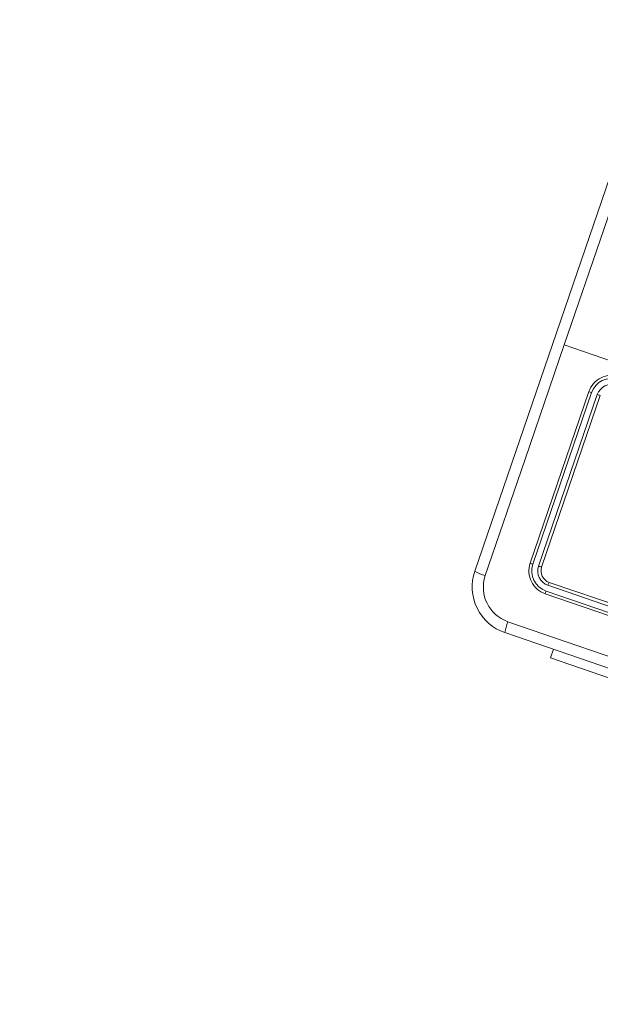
# Model space of a CAD drawing. Header units: millimetres. Extents: x 3129 to 3819, y 1527 to 1744.
# Tile 54 of 125: x 3194.7012 to 3194.7974, y 1671.1377 to 1671.3007. Entities that reach past the tile are written whole.
import ezdxf

# ---------------------------------------------------------------- set-up
doc = ezdxf.new("R2010")
doc.units = ezdxf.units.MM
doc.layers.get('0').update_dxf_attribs({"lineweight": 5})
doc.layers.add('1_urządzenie', color=7, linetype='Continuous', lineweight=9)
picture_1 = doc.add_image_def('image1.jpg', size_in_pixel=(9921, 7015))

msp = doc.modelspace()

# ---------------------------------------------------------------- linework, layer by layer
at = {"layer": '1_urządzenie', "color": 6, "linetype": 'Continuous'}
for p, q in [((3194.77660216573, 1671.209425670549), (3194.802684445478, 1671.285583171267)), ((3194.803124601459, 1671.242887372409), (3194.791420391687, 1671.24689580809)), ((3194.795504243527, 1671.239155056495), (3194.785784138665, 1671.210773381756)), ((3194.795951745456, 1671.238997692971), (3194.786224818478, 1671.210597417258)), ((3194.796898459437, 1671.238673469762), (3194.787171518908, 1671.210273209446)), ((3194.797396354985, 1671.238507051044), (3194.787676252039, 1671.210125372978)), ((3194.788727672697, 1671.207095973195), (3194.817128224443, 1671.197369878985)), ((3194.788920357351, 1671.207585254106), (3194.817302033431, 1671.197865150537)), ((3194.788272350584, 1671.205693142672), (3194.816654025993, 1671.195973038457)), ((3194.788403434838, 1671.206149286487), (3194.816803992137, 1671.196423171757)), ((3194.857736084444, 1671.173182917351), (3194.781578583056, 1671.199265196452)), ((3194.789134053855, 1671.195092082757), (3194.789620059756, 1671.196511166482)), ((3194.808055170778, 1671.188612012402), (3194.789134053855, 1671.195092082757))]:
    msp.add_line(p, q, dxfattribs=at)
at = {"layer": '1_urządzenie', "color": 6, "linetype": 'Continuous', "flags": 128}
for points in [[(3194.804494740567, 1671.285076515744), (3194.797959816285, 1671.265992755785), (3194.791419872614, 1671.246895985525)], [(3194.791419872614, 1671.246895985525), (3194.784879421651, 1671.227799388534), (3194.778342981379, 1671.208716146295)], [(3194.782085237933, 1671.201075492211), (3194.807533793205, 1671.192360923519), (3194.832997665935, 1671.183640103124), (3194.858445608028, 1671.174923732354)]]:
    msp.add_lwpolyline(points, dxfattribs=at)
at = {"layer": '1_urządzenie', "color": 6, "linetype": 'Continuous'}
for centre, radius, start, end in [((3194.799288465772, 1671.237859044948), 0.003999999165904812, 71.09476682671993, 161.094802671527), ((3194.799270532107, 1671.237851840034), 0.003511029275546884, 71.23490361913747, 160.9521243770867), ((3194.799269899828, 1671.237853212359), 0.002509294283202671, 71.26707286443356, 160.9199757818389), ((3194.800719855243, 1671.25327194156), 0.01504955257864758, 249.7227917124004, 251.52883965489), ((3194.802626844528, 1671.254983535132), 0.01728677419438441, 250.6478075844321, 252.3878659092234), ((3194.789568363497, 1671.209477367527), 0.004000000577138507, 161.0947869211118, 251.0947891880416), ((3194.786843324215, 1671.212786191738), 0.002274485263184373, 242.2456880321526, 254.2207399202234), ((3194.789549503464, 1671.209468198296), 0.003511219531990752, 161.2401215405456, 250.9494546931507), ((3194.789548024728, 1671.209467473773), 0.00250938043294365, 161.271155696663, 250.918420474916), ((3194.788289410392, 1671.213154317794), 0.003090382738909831, 248.7933943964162, 258.5560838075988), ((3194.784170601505, 1671.206833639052), 0.007999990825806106, 161.0947396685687, 251.0948364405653), ((3194.780729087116, 1671.217060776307), 0.008679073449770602, 241.6079233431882, 254.0423806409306), ((3194.784042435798, 1671.206770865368), 0.006022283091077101, 161.1547005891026, 251.0348755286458), ((3194.78956836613, 1671.209477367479), 0.002000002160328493, 161.0948405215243, 251.0947355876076), ((3194.791676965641, 1671.206217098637), 0.003077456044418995, 153.6039556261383, 163.4062256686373), ((3194.790504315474, 1671.205298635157), 0.00226656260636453, 157.9568796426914, 169.9763270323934), ((3194.790140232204, 1671.197845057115), 0.008678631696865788, 158.146877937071, 170.5819704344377)]:
    msp.add_arc(centre, radius, start, end, dxfattribs=at)

# ---------------------------------------------------------------- pictures from other files: only their frames are drawn
image = msp.add_image(picture_1, insert=(3128.660905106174, 1737.498734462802), size_in_units=(210.23639378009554, 148.65520636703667), rotation=-90.00000000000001, dxfattribs=dict(fade=43))
image.dxf.flags = 7

doc.saveas('drawing.dxf')
